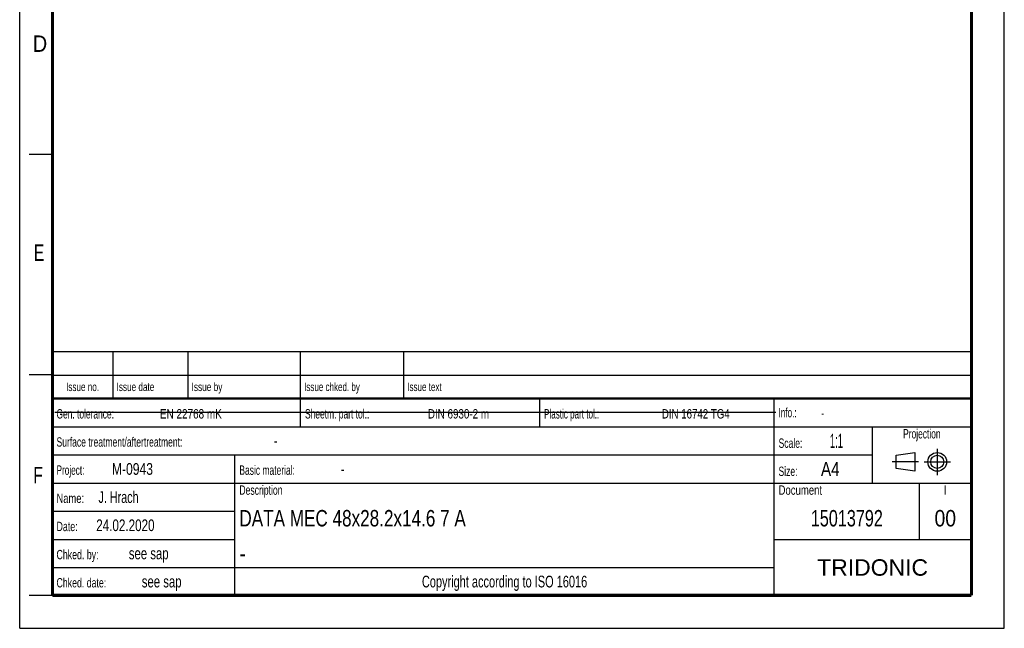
# Model space of a CAD drawing. Header units: millimetres. Extents: x 0 to 210, y 0 to 297.
# Tile 1 of 4: x 0 to 210, y 0 to 130. Entities that reach past the tile are written whole.
import ezdxf
from ezdxf.enums import TextEntityAlignment as Align

# ---------------------------------------------------------------- set-up
doc = ezdxf.new("R2010")
doc.units = ezdxf.units.MM
doc.header["$LTSCALE"] = 19.36
doc.linetypes.add('CENTER', pattern=[0.6, 0.375, -0.075, 0.075, -0.075])
doc.layers.get('0').update_dxf_attribs({"linetype": 'CONTINUOUS'})
doc.layers.add('DEFAULT_1', color=7, linetype='CENTER')
doc.layers.add('Z_NOTICE', color=7, linetype='CONTINUOUS')
doc.styles.get("Standard").update_dxf_attribs({"font": 'txt', "width": 0.7})
doc.styles.add('TEXTSTYLE_2', font='txt', dxfattribs={"width": 0.75})
doc.styles.add('TEXTSTYLE_4', font='arial.ttf')

# ---------------------------------------------------------------- blocks, each defined once
blk = doc.blocks.new('PROJEKTIONSMETHODE_BL0', base_point=(192.31, 35.47))
at = {"color": 2, "linetype": 'CONTINUOUS'}
for p, q in [((186.91, 36.87), (190.91, 37.47)), ((186.91, 34.07), (186.91, 36.87)), ((190.91, 37.47), (190.91, 33.47)), ((190.91, 33.47), (186.91, 34.07))]:
    blk.add_line(p, q, dxfattribs=at)
for radius in [2, 1.4]:
    blk.add_circle((195.71, 35.47), radius, dxfattribs=at)
at = {"layer": 'DEFAULT_1', "color": 2, "linetype": 'CENTER'}
for p, q in [((195.71, 38.27), (195.71, 32.67)), ((191.71, 35.47), (186.11, 35.47)), ((192.91, 35.47), (198.5, 35.47))]:
    blk.add_line(p, q, dxfattribs=at)

msp = doc.modelspace()

# ---------------------------------------------------------------- linework, layer by layer
at = {"color": 2, "linetype": 'CONTINUOUS'}
for p, q in [((0, 0), (0, 297)), ((210, 0), (210, 297)), ((7, 101), (2, 101)), ((6.913619, 48.960154), (6.913619, 58.960154)), ((6.913619, 58.960154), (202.913619, 58.960154)), ((19.913619, 48.960154), (19.913619, 58.960154)), ((35.913619, 48.960154), (35.913619, 58.960154)), ((59.913619, 48.960154), (59.913619, 58.960154)), ((81.913619, 48.960154), (81.913619, 58.960154)), ((202.913619, 48.960154), (202.913619, 58.960154)), ((7, 54), (2, 54)), ((6.913619, 53.960154), (202.913619, 53.960154)), ((6.913546, 6.960131), (6.913546, 48.960131)), ((6.913546, 48.960131), (202.913546, 48.960131)), ((6.913619, 48.960154), (202.913619, 48.960154)), ((59.913546, 42.960131), (59.913546, 48.960131)), ((110.913546, 42.960131), (110.913546, 48.960131)), ((160.913546, 6.960131), (160.913546, 48.960131)), ((202.913546, 6.960131), (202.913546, 48.960131)), ((6.913546, 42.960131), (202.913546, 42.960131)), ((181.913546, 30.960131), (181.913546, 42.960131)), ((6.913546, 36.960131), (181.913546, 36.960131)), ((45.913546, 6.960131), (45.913546, 36.960131)), ((6.913546, 30.960131), (202.913546, 30.960131)), ((191.913546, 18.960131), (191.913546, 30.960131)), ((6.913546, 24.960131), (45.913546, 24.960131)), ((6.913546, 18.960131), (45.913546, 18.960131)), ((160.913546, 18.960131), (202.913546, 18.960131)), ((6.913546, 12.960131), (160.913546, 12.960131)), ((7, 7), (2, 7)), ((6.913546, 6.960131), (202.913546, 6.960131)), ((0, 0), (210, 0))]:
    msp.add_line(p, q, dxfattribs=at)
at = {"color": 7, "linetype": 'CONTINUOUS'}
msp.add_line((7.468119, 46.04239), (161.268119, 46.04239), dxfattribs=at)
for points, const_width in [([(7, 7), (7, 290)], 0.7), ([(203, 7), (203, 290)], 0.7), ([(7, 49), (203, 49)], 0.5), ([(7, 7), (203, 7)], 0.7)]:
    msp.add_lwpolyline(points, dxfattribs=dict(at, const_width=const_width))

# ---------------------------------------------------------------- block references
at = {"color": 2, "linetype": 'CONTINUOUS'}
msp.add_blockref('PROJEKTIONSMETHODE_BL0', (192.305085, 35.469747), dxfattribs=at)

# ---------------------------------------------------------------- texts
at = {"color": 5, "linetype": 'CONTINUOUS', "style": 'TEXTSTYLE_2'}
for s, width, p in [('D', 0.904762, (2.807294, 122.85717)), ('E', 0.714286, (3.002453, 78.302471)), ('F', 0.714286, (2.922192, 30.897042))]:
    msp.add_text(s, height=3.5, dxfattribs=dict(at, width=width)).set_placement(p)
at = {"layer": 'Z_NOTICE', "color": 5, "linetype": 'CONTINUOUS', "style": 'TEXTSTYLE_2'}
for s, height, width, p in [('Issue date ', 1.8, 0.725108, (20.663619, 50.560154)), ('Issue by ', 1.8, 0.732804, (36.663619, 50.560154)), ('Issue chked. by', 1.8, 0.711111, (60.663619, 50.560154)), ('Issue text ', 1.8, 0.712121, (82.663619, 50.560154)), ('Gen. tolerance:', 2, 0.669841, (7.851046, 44.710131)), ('EN 22768 mK', 2, 0.792208, (29.91057, 44.710131)), ('Sheetm. part tol.:', 2, 0.67328, (60.851046, 44.710131)), ('DIN 6930-2 m', 2, 0.78373, (87.053427, 44.710131)), ('Plastic part tol.:', 2, 0.642857, (111.851046, 44.710131)), ('DIN 16742 TG4', 2, 0.772894, (136.958189, 44.710131)), ('Info.: ', 2, 0.64966, (161.851046, 44.960131)), ('Surface treatment/aftertreatment: ', 2, 0.681373, (7.851046, 38.710131)), ('Scale:  ', 2, 0.684524, (161.851046, 38.460131)), ('1:1', 3, 0.5, (172.803427, 38.460131)), ('-', 2.5, 0.714286, (54.184379, 38.710131)), ('Project: ', 2, 0.656085, (7.851046, 32.710131)), ('M-0943', 2.5, 0.77381, (19.66057, 32.710131)), ('Basic material: ', 2, 0.675595, (46.851046, 32.710131)), ('-', 2.5, 0.714286, (68.470094, 32.710131)), ('Size: ', 2, 0.678571, (161.851046, 32.460131)), (' A4', 3, 0.809524, (169.993903, 32.460131)), ('J. Hrach', 2.5, 0.6875, (16.803427, 26.710131)), ('Description', 2, 0.688312, (46.851046, 28.460131)), ('Document', 2, 0.761905, (161.851046, 28.460131)), ('Name: ', 2, 0.746032, (7.851046, 26.710131)), ('24.02.2020', 2.5, 0.742857, (16.327237, 20.710131)), ('Date: ', 2, 0.706349, (7.851046, 20.710131)), ('Chked. by: ', 2, 0.701299, (7.851046, 14.710131)), ('see sap', 2.5, 0.72449, (23.279618, 14.710131)), ('Chked. date: ', 2, 0.699634, (7.851046, 8.710131)), ('see sap', 2.5, 0.72449, (26.041522, 8.710131))]:
    msp.add_text(s, height=height, dxfattribs=dict(at, width=width)).set_placement(p)
for s, height, width, p in [('Issue no.', 1.8, 0.719577, (13.413619, 50.560154)), ('Projection', 2, 0.671429, (192.413546, 40.460131)), ('I', 2, 0.833333, (197.413546, 28.460131)), ('Copyright according to ISO 16016', 2.5, 0.700149, (103.413546, 8.710131))]:
    msp.add_text(s, height=height, dxfattribs=dict(at, width=width)).set_placement(p, align=Align.CENTER)
at = {"layer": 'Z_NOTICE', "color": 5, "linetype": 'CONTINUOUS', "width": 0.714286}
msp.add_text('-', height=1.8, dxfattribs=at).set_placement((170.946284, 44.960131))
at = {"layer": 'Z_NOTICE', "color": 7, "linetype": 'CONTINUOUS', "style": 'TEXTSTYLE_2'}
for s, width, p in [('DATA MEC 48x28.2x14.6 7 A', 0.78, (46.851046, 21.710131)), ('-', 0.904762, (46.851046, 14.210131))]:
    msp.add_text(s, height=3.5, dxfattribs=dict(at, width=width)).set_placement(p)
for s, width, p in [('15013792', 0.738095, (176.413546, 21.710131)), ('00', 0.880952, (197.413546, 21.710131))]:
    msp.add_text(s, height=3.5, dxfattribs=dict(at, width=width)).set_placement(p, align=Align.CENTER)
at = {"layer": 'Z_NOTICE', "color": 5, "linetype": 'CONTINUOUS', "style": 'TEXTSTYLE_4'}
msp.add_text('TRIDONIC', height=3.5, dxfattribs=at).set_placement((181.913546, 11.210131), align=Align.CENTER)

doc.saveas('drawing.dxf')
